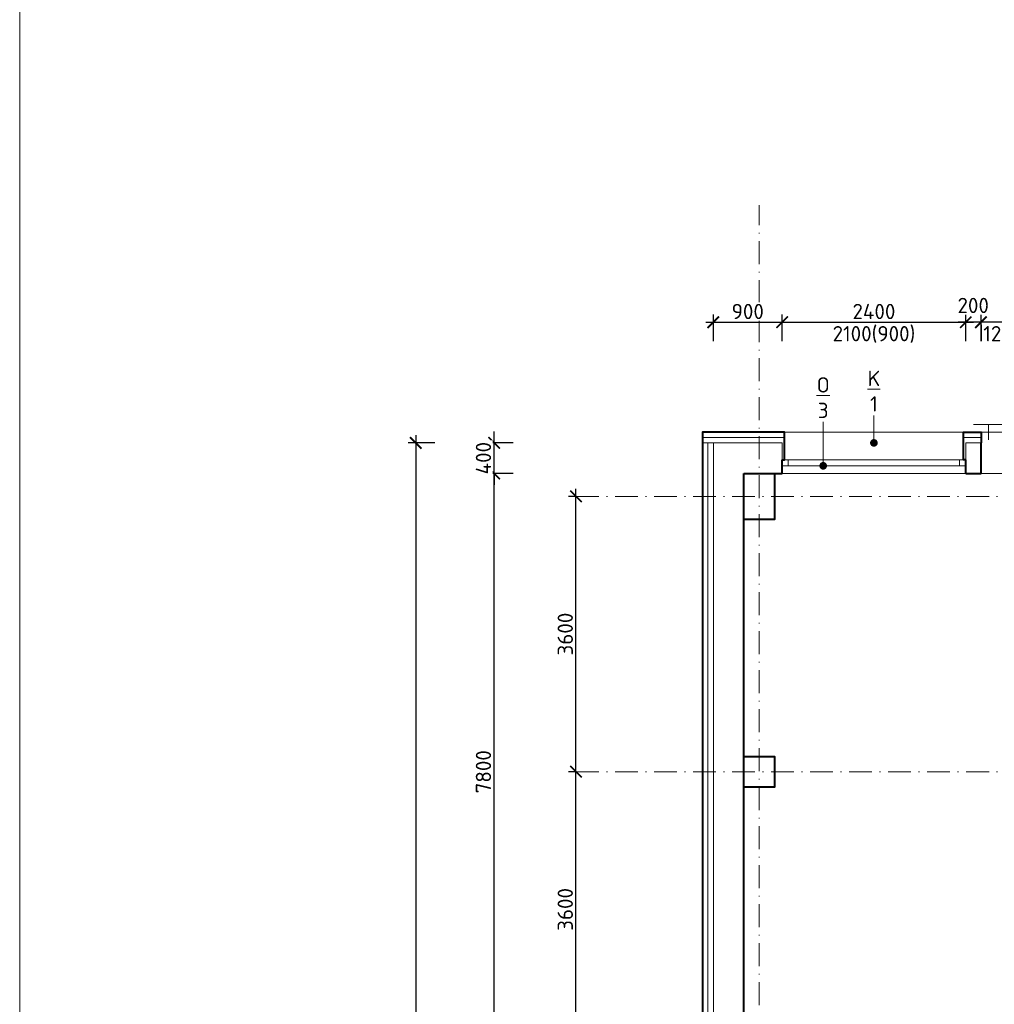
# Model space of a CAD drawing. Header units: metres. Extents: x -115250 to 1551995, y -140807 to 374743.
# Tile 123 of 205: x 32977 to 45721, y 153240 to 166114. Entities that reach past the tile are written whole.
import ezdxf
from ezdxf import colors
from ezdxf.entities.mleader import LeaderData, LeaderLine
from ezdxf.math import Vec2, Vec3

# ---------------------------------------------------------------- set-up
doc = ezdxf.new("R2010")
doc.units = ezdxf.units.M
doc.header["$LTSCALE"] = 100
doc.header["$PDMODE"] = 3
doc.header["$PDSIZE"] = 150
doc.linetypes.add('0102aČERCHOVANÁ', pattern=[5.1, 3, -1, 0.1, -1])
doc.layers.get('Defpoints').update_dxf_attribs({"lineweight": 9})
for name, color, linetype, lineweight in [('010-izolace EPS', 12, '0109IZOLACEEPS', 9), ('010-kota', 3, 'Continuous', 9), ('010-okno', 10, 'Continuous', 15), ('010-okno bublina', 12, 'Continuous', 9), ('010-tenka', 10, 'Continuous', 15), ('010-tlusta', 10, 'Continuous', 40), ('012-klempirske popis', 16, 'Continuous', 9), ('910-osa', 8, '0102aČERCHOVANÁ', 9), ('910-tenka', 4, 'Continuous', 15), ('910-tlusta', 6, 'Continuous', 40)]:
    doc.layers.add(name, color=color, linetype=linetype, lineweight=lineweight)
doc.styles.add('ISOCPEUR', font='isocpeur.ttf')
doc.linetypes.add('0109IZOLACEEPS', pattern='A,1e-05,[2,atsunami.shx,S=0.4871,R=0,X=0,Y=0],-0.9742,[2,atsunami.shx,S=0.4871,R=180,X=0,Y=0],-1e-05', length=0.97422)
doc.dimstyles.new('TSUNAMI_100', dxfattribs={"dimscale": 100, "dimtxt": 2, "dimasz": 1.5, "dimexe": 1, "dimexo": 2, "dimgap": 0.4, "dimtad": 1, "dimdec": 0, "dimrnd": 5, "dimzin": 0, "dimtxsty": 'ISOCPEUR', "dimblk1": 'ARCHTICK', "dimblk2": 'ARCHTICK', "dimsah": 1, "dimcen": 0.09, "dimdle": 1, "dimclrd": 256, "dimclre": 256, "dimclrt": 256, "dimadec": 0, "dimazin": 0, "dimtfac": 1, "dimtdec": 0, "dimtix": 1, "dimtmove": 1, "dimatfit": 3, "dimfxlon": 1, "dimtfill": 1, "dimtolj": 1, "dimtzin": 0, "dimarcsym": 0})

# ---------------------------------------------------------------- blocks, each defined once
blk = doc.blocks.new('_ARCHTICK')
at = {"color": 0, "linetype": 'ByBlock', "const_width": 0.15}
blk.add_lwpolyline([(-0.5, -0.5), (0.5, 0.5)], dxfattribs=at)
blk = doc.blocks.new('*D577')
at = {"layer": '010-kota', "lineweight": -2, "transparency": 16777216}
for p, q in [((40251, 152581), (40251, 156381)), ((40251, 156281), (40151, 156281)), ((40251, 152681), (40151, 152681))]:
    blk.add_line(p, q, dxfattribs=at)
at = {"layer": 'Defpoints', "color": 0, "transparency": 16777216}
for p in [(40251, 156281), (40251, 156281), (40251, 152681)]:
    blk.add_point(p, dxfattribs=at)
at = {"layer": '010-kota', "lineweight": -2, "transparency": 16777216, "xscale": 150, "yscale": 150, "zscale": 150}
for p, rotation in [((40251, 156281), 90), ((40251, 152681), 270)]:
    blk.add_blockref('_ARCHTICK', p, dxfattribs=dict(at, rotation=rotation))
at = {"layer": '010-kota', "transparency": 16777216, "insert": (40111, 154481), "char_height": 200, "attachment_point": 5, "rotation": 90, "style": 'ISOCPEUR', "bg_fill": 3, "box_fill_scale": 1.1, "bg_fill_color": 256, "bg_fill_true_color": 13158600, "bg_fill_transparency": 0}
blk.add_mtext('\\A1;3600', dxfattribs=at)
blk = doc.blocks.new('*D578')
at = {"layer": '010-kota', "lineweight": -2, "transparency": 16777216}
for p, q in [((40251, 156181), (40251, 159981)), ((40251, 159881), (40151, 159881)), ((40251, 156281), (40151, 156281))]:
    blk.add_line(p, q, dxfattribs=at)
at = {"layer": 'Defpoints', "color": 0, "transparency": 16777216}
for p in [(40251, 159881), (40251, 159881), (40251, 156281)]:
    blk.add_point(p, dxfattribs=at)
at = {"layer": '010-kota', "lineweight": -2, "transparency": 16777216, "xscale": 150, "yscale": 150, "zscale": 150}
for p, rotation in [((40251, 159881), 90), ((40251, 156281), 270)]:
    blk.add_blockref('_ARCHTICK', p, dxfattribs=dict(at, rotation=rotation))
at = {"layer": '010-kota', "transparency": 16777216, "insert": (40111, 158081), "char_height": 200, "attachment_point": 5, "rotation": 90, "style": 'ISOCPEUR', "bg_fill": 3, "box_fill_scale": 1.1, "bg_fill_color": 256, "bg_fill_true_color": 13158600, "bg_fill_transparency": 0}
blk.add_mtext('\\A1;3600', dxfattribs=at)
blk = doc.blocks.new('*D582')
at = {"layer": '010-kota', "lineweight": -2, "transparency": 16777216}
for p, q in [((39181, 152281), (39181, 160281)), ((39431, 160181), (39081, 160181)), ((39431, 152381), (39081, 152381))]:
    blk.add_line(p, q, dxfattribs=at)
at = {"layer": 'Defpoints', "color": 0, "transparency": 16777216}
for p in [(39181, 160181), (42947, 160181), (42945, 152381)]:
    blk.add_point(p, dxfattribs=at)
at = {"layer": '010-kota', "lineweight": -2, "transparency": 16777216, "xscale": 150, "yscale": 150, "zscale": 150}
for p, rotation in [((39181, 160181), 90), ((39181, 152381), 270)]:
    blk.add_blockref('_ARCHTICK', p, dxfattribs=dict(at, rotation=rotation))
at = {"layer": '010-kota', "transparency": 16777216, "insert": (39041, 156281), "char_height": 200, "attachment_point": 5, "rotation": 90, "style": 'ISOCPEUR', "bg_fill": 3, "box_fill_scale": 1.1, "bg_fill_color": 256, "bg_fill_true_color": 13158600, "bg_fill_transparency": 0}
blk.add_mtext('\\A1;7800', dxfattribs=at)
blk = doc.blocks.new('*D583')
at = {"layer": '010-kota', "lineweight": -2, "transparency": 16777216}
for p, q in [((39181, 160581), (39181, 160731)), ((39431, 160581), (39081, 160581)), ((39181, 160181), (39181, 160581)), ((39431, 160181), (39081, 160181)), ((39181, 160181), (39181, 160031))]:
    blk.add_line(p, q, dxfattribs=at)
at = {"layer": 'Defpoints', "color": 0, "transparency": 16777216}
for p in [(42447, 160581), (42447, 160181)]:
    blk.add_point(p, dxfattribs=at)
at = {"layer": '010-kota', "lineweight": -2, "transparency": 16777216, "xscale": 150, "yscale": 150, "zscale": 150}
for p, rotation in [((39181, 160581), 270), ((39181, 160181), 90)]:
    blk.add_blockref('_ARCHTICK', p, dxfattribs=dict(at, rotation=rotation))
at = {"layer": '010-kota', "transparency": 16777216, "insert": (39041, 160381), "char_height": 200, "attachment_point": 5, "rotation": 90, "style": 'ISOCPEUR', "bg_fill": 3, "box_fill_scale": 1.1, "bg_fill_color": 256, "bg_fill_true_color": 13158600, "bg_fill_transparency": 0}
blk.add_mtext('\\A1;400', dxfattribs=at)
at = {"layer": 'Defpoints', "color": 0, "transparency": 16777216}
blk.add_point((39181, 160581), dxfattribs=at)
blk = doc.blocks.new('*D584')
at = {"layer": '010-kota', "lineweight": -2, "transparency": 16777216}
for p, q in [((38155, 160681), (38155, 144681)), ((38405, 160581), (38055, 160581)), ((38405, 144781), (38055, 144781))]:
    blk.add_line(p, q, dxfattribs=at)
at = {"layer": 'Defpoints', "color": 0, "transparency": 16777216}
for p in [(42047, 160581), (38155, 144781), (42047, 144781)]:
    blk.add_point(p, dxfattribs=at)
at = {"layer": '010-kota', "lineweight": -2, "transparency": 16777216, "xscale": 150, "yscale": 150, "zscale": 150}
for p, rotation in [((38155, 160581), 90), ((38155, 144781), 270)]:
    blk.add_blockref('_ARCHTICK', p, dxfattribs=dict(at, rotation=rotation))
at = {"layer": '010-kota', "transparency": 16777216, "insert": (38015, 152681), "char_height": 200, "attachment_point": 5, "rotation": 90, "style": 'ISOCPEUR', "bg_fill": 3, "box_fill_scale": 1.1, "bg_fill_color": 256, "bg_fill_true_color": 13158600, "bg_fill_transparency": 0}
blk.add_mtext('\\A1;15800', dxfattribs=at)
blk = doc.blocks.new('*D627')
at = {"layer": '010-kota', "lineweight": -2, "transparency": 16777216}
for p, q in [((42947, 161909), (42947, 162259)), ((45347, 161909), (45347, 162259)), ((42847, 162159), (45447, 162159))]:
    blk.add_line(p, q, dxfattribs=at)
at = {"layer": 'Defpoints', "color": 0, "transparency": 16777216}
for p in [(45347, 162159), (42947, 160581), (45347, 160581)]:
    blk.add_point(p, dxfattribs=at)
at = {"layer": '010-kota', "lineweight": -2, "transparency": 16777216, "xscale": 150, "yscale": 150, "zscale": 150, "rotation": 180}
blk.add_blockref('_ARCHTICK', (42947, 162159), dxfattribs=at)
at = {"layer": '010-kota', "lineweight": -2, "transparency": 16777216, "xscale": 150, "yscale": 150, "zscale": 150}
blk.add_blockref('_ARCHTICK', (45347, 162159), dxfattribs=at)
at = {"layer": '010-kota', "transparency": 16777216, "insert": (44147, 162299), "char_height": 200, "attachment_point": 5, "style": 'ISOCPEUR', "bg_fill": 3, "box_fill_scale": 1.1, "bg_fill_color": 256, "bg_fill_true_color": 13158600, "bg_fill_transparency": 0}
blk.add_mtext('\\A1;2400', dxfattribs=at)
at = {"layer": '010-kota', "transparency": 16777216, "insert": (44147, 161999), "char_height": 200, "attachment_point": 5, "style": 'ISOCPEUR', "bg_fill": 3, "box_fill_scale": 1.1, "bg_fill_color": 256, "bg_fill_true_color": 13158600, "bg_fill_transparency": 0}
blk.add_mtext('\\A1;2100(900)', dxfattribs=at)
blk = doc.blocks.new('*D675')
at = {"layer": '010-kota', "lineweight": -2, "transparency": 16777216}
for p, q in [((45547, 161909), (45547, 162259)), ((46797, 161909), (46797, 162259)), ((46897, 162159), (45447, 162159))]:
    blk.add_line(p, q, dxfattribs=at)
at = {"layer": 'Defpoints', "color": 0, "transparency": 16777216}
for p in [(45547, 160581), (46797, 160581)]:
    blk.add_point(p, dxfattribs=at)
at = {"layer": '010-kota', "lineweight": -2, "transparency": 16777216, "xscale": 150, "yscale": 150, "zscale": 150, "rotation": 180}
blk.add_blockref('_ARCHTICK', (45547, 162159), dxfattribs=at)
at = {"layer": '010-kota', "lineweight": -2, "transparency": 16777216, "xscale": 150, "yscale": 150, "zscale": 150}
blk.add_blockref('_ARCHTICK', (46797, 162159), dxfattribs=at)
at = {"layer": '010-kota', "transparency": 16777216, "insert": (46172, 162299), "char_height": 200, "attachment_point": 5, "style": 'ISOCPEUR', "bg_fill": 3, "box_fill_scale": 1.1, "bg_fill_color": 256, "bg_fill_true_color": 13158600, "bg_fill_transparency": 0}
blk.add_mtext('\\A1;1250', dxfattribs=at)
at = {"layer": '010-kota', "transparency": 16777216, "insert": (46172, 161999), "char_height": 200, "attachment_point": 5, "style": 'ISOCPEUR', "bg_fill": 3, "box_fill_scale": 1.1, "bg_fill_color": 256, "bg_fill_true_color": 13158600, "bg_fill_transparency": 0}
blk.add_mtext('\\A1;1250(1750)', dxfattribs=at)
at = {"layer": 'Defpoints', "color": 0, "transparency": 16777216}
blk.add_point((45547, 162159), dxfattribs=at)
blk = doc.blocks.new('*D676')
at = {"layer": '010-kota', "lineweight": -2, "transparency": 16777216}
for p, q in [((45347, 161909), (45347, 162259)), ((45547, 161909), (45547, 162259)), ((45647, 162159), (45247, 162159))]:
    blk.add_line(p, q, dxfattribs=at)
at = {"layer": 'Defpoints', "color": 0, "transparency": 16777216}
for p in [(45347, 162159), (45347, 160581), (45547, 160581)]:
    blk.add_point(p, dxfattribs=at)
at = {"layer": '010-kota', "transparency": 16777216, "insert": (45445, 162378), "char_height": 200, "attachment_point": 5, "style": 'ISOCPEUR', "bg_fill": 3, "box_fill_scale": 1.1, "bg_fill_color": 256, "bg_fill_true_color": 13158600, "bg_fill_transparency": 0}
blk.add_mtext('\\A1;200', dxfattribs=at)
at = {"layer": '010-kota', "lineweight": -2, "transparency": 16777216, "xscale": 150, "yscale": 150, "zscale": 150, "rotation": 180}
blk.add_blockref('_ARCHTICK', (45347, 162159), dxfattribs=at)
at = {"layer": '010-kota', "lineweight": -2, "transparency": 16777216, "xscale": 150, "yscale": 150, "zscale": 150}
blk.add_blockref('_ARCHTICK', (45547, 162159), dxfattribs=at)
blk = doc.blocks.new('*D677')
at = {"layer": '010-kota', "lineweight": -2, "transparency": 16777216}
for p, q in [((42047, 161909), (42047, 162259)), ((42947, 161909), (42947, 162259)), ((41947, 162159), (43047, 162159))]:
    blk.add_line(p, q, dxfattribs=at)
at = {"layer": 'Defpoints', "color": 0, "transparency": 16777216}
for p in [(42947, 162159), (42047, 160581), (42947, 160581)]:
    blk.add_point(p, dxfattribs=at)
at = {"layer": '010-kota', "lineweight": -2, "transparency": 16777216, "xscale": 150, "yscale": 150, "zscale": 150, "rotation": 180}
blk.add_blockref('_ARCHTICK', (42047, 162159), dxfattribs=at)
at = {"layer": '010-kota', "lineweight": -2, "transparency": 16777216, "xscale": 150, "yscale": 150, "zscale": 150}
blk.add_blockref('_ARCHTICK', (42947, 162159), dxfattribs=at)
at = {"layer": '010-kota', "transparency": 16777216, "insert": (42497, 162299), "char_height": 200, "attachment_point": 5, "style": 'ISOCPEUR', "bg_fill": 3, "box_fill_scale": 1.1, "bg_fill_color": 256, "bg_fill_true_color": 13158600, "bg_fill_transparency": 0}
blk.add_mtext('\\A1;900', dxfattribs=at)
blk = doc.blocks.new('_Dot')
at = {"color": 0, "linetype": 'ByBlock', "lineweight": -2}
blk.add_line((-0.5, 0), (-1, 0), dxfattribs=at)
at = {"color": 0, "linetype": 'ByBlock', "const_width": 0.5}
blk.add_lwpolyline([(-0.25, 0, 1), (0.25, 0, 1)], format="xyb", close=True, dxfattribs=at)

msp = doc.modelspace()

# ---------------------------------------------------------------- linework, layer by layer
at = {"layer": '010-okno'}
for p, q in [((42946.7, 160361.2), (45346.7, 160361.2)), ((43026.7, 160361.2), (43026.7, 160281.2)), ((45266.7, 160361.2), (45266.7, 160281.2))]:
    msp.add_line(p, q, dxfattribs=at)
at = {"layer": '910-osa'}
for p, q in [((42647, 142009.5), (42647, 163690.5)), ((42647, 142009.5), (42647, 163690.5)), ((40251.5, 159881.2), (114312.1, 159881.2)), ((40251.5, 156281.2), (114312.1, 156281.2))]:
    msp.add_line(p, q, dxfattribs=at)
at = {"layer": '910-tenka'}
for p, q in [((32977, 144781.2), (32977, 166641.2)), ((42047, 144781.2), (42047, 160581.2)), ((42047, 160581.2), (42947, 160581.2)), ((45347, 160581.2), (45547, 160581.2)), ((42947, 160181.2), (45347, 160181.2)), ((45547, 160181.2), (46797, 160181.2))]:
    msp.add_line(p, q, dxfattribs=at)
at = {"layer": '910-tlusta'}
for p, q in [((45547, 160181.2), (45547, 160581.2)), ((42947, 160181.2), (42947, 160361.2)), ((45347, 160181.2), (45347, 160361.2)), ((42447, 145181.2), (42447, 160181.2)), ((42447, 160181.2), (42947, 160181.2)), ((45347, 160181.2), (45547, 160181.2))]:
    msp.add_line(p, q, dxfattribs=at)
for points in [[(42847, 160181.2), (42847, 159581.2), (42447, 159581.2)], [(42447, 156481.2), (42847, 156481.2), (42847, 156081.2), (42447, 156081.2)]]:
    msp.add_lwpolyline(points, dxfattribs=at)

# ---------------------------------------------------------------- next in the draw order: dimensions: what is measured, and where the dimension line sits
at = {"layer": '010-kota'}
dim = msp.add_linear_dim(base=(45347, 162159.3), p1=(42947, 160581.2), p2=(45347, 160581.2), text='<>\\X2100(900)', dimstyle='TSUNAMI_100', dxfattribs=at)
dim.commit()
dim.dimension.update_dxf_attribs({"geometry": '*D627', "text_midpoint": (44147, 162159.3)})
dim = msp.add_linear_dim(base=(40251.5, 156281.2), p1=(40251.5, 152681.2), p2=(40251.5, 156281.2), angle=90, dimstyle='TSUNAMI_100', dxfattribs=at)
dim.commit()
dim.dimension.update_dxf_attribs({"geometry": '*D577', "text_midpoint": (40111.5, 154481.2)})

# ---------------------------------------------------------------- next in the draw order: dimensions: what is measured, and where the dimension line sits
dim = msp.add_linear_dim(base=(45547, 162159.3), p1=(46797, 160581.2), p2=(45547, 160581.2), text='<>\\X1250(1750)', dimstyle='TSUNAMI_100', dxfattribs=at)
dim.commit()
dim.dimension.update_dxf_attribs({"geometry": '*D675', "text_midpoint": (46172, 162159.3)})
dim = msp.add_linear_dim(base=(40251.5, 159881.2), p1=(40251.5, 156281.2), p2=(40251.5, 159881.2), angle=90, dimstyle='TSUNAMI_100', dxfattribs=at)
dim.commit()
dim.dimension.update_dxf_attribs({"geometry": '*D578', "text_midpoint": (40111.5, 158081.2)})

# ---------------------------------------------------------------- next in the draw order: leaders
at = {"layer": '010-okno bublina'}
ml = msp.add_multileader_mtext('Standard', dxfattribs=at)
ml.set_content('{\\LO\\P}3', color=256, style='ISOCPEUR')
ml.set_leader_properties(color=256, linetype='ByLayer', lineweight=-1)
ml.set_arrow_properties(name='DOT')
ml.build(insert=Vec2(0, 0))
ml.multileader.update_dxf_attribs({"has_text_frame": 1, "text_attachment_direction": 1, "text_left_attachment_type": 2, "text_right_attachment_type": 2, "dogleg_length": 0.0018, "arrow_head_size": 100, "scale": 200})
ctx = ml.context
ctx.base_point, ctx.scale, ctx.char_height, ctx.arrow_head_size, ctx.landing_gap_size, ctx.plane_origin = Vec3(43483.4, 160856.1), 200, 200, 100, 50, Vec3(45916.8, 159881.4)
ctx.left_attachment, ctx.right_attachment, ctx.text_align_type = 2, 2, 1
notes = []
notes.append((ctx, [(0, (1, 1, 0), (43483.4, 160856.1), (1, 0), 0, [(0, [(43483.4, 160281.2)], 0, [])])]))
ctx.mtext.insert, ctx.mtext.alignment, ctx.mtext.flow_direction = Vec3(43483.4, 161439.4), 2, 5
at = {"layer": '012-klempirske popis'}
ml = msp.add_multileader_mtext('Standard', dxfattribs=at)
ml.set_content('{\\LK\\P}1', color=256, style='ISOCPEUR')
ml.set_leader_properties(color=256, linetype='ByLayer', lineweight=-1)
ml.set_arrow_properties(name='DOT')
ml.build(insert=Vec2(0, 0))
ml.multileader.update_dxf_attribs({"has_text_frame": 1, "text_attachment_direction": 1, "text_left_attachment_type": 2, "text_right_attachment_type": 2, "dogleg_length": 0.0018, "arrow_head_size": 100, "scale": 200})
ctx = ml.context
ctx.base_point, ctx.scale, ctx.char_height, ctx.arrow_head_size, ctx.landing_gap_size, ctx.plane_origin = Vec3(44146.7, 160940.5), 200, 200, 100, 50, Vec3(46580.2, 159781.4)
ctx.left_attachment, ctx.right_attachment, ctx.text_align_type = 2, 2, 1
notes.append((ctx, [(0, (1, 1, 0), (44146.7, 160940.5), (1, 0), 0, [(0, [(44146.7, 160581.2)], 0, [])])]))
ctx.mtext.insert, ctx.mtext.alignment, ctx.mtext.flow_direction = Vec3(44146.7, 161523.9), 2, 5
for ctx, leaders in notes:
    for number, flags, end, landing, length, lines in leaders:
        leader = LeaderData()
        leader.index, (leader.has_last_leader_line, leader.has_dogleg_vector, leader.attachment_direction) = number, flags
        leader.last_leader_point, leader.dogleg_vector, leader.dogleg_length = Vec3(end), Vec3(landing), length
        for number, points, colour, breaks in lines:
            line = LeaderLine()
            line.index, line.vertices, line.color, line.breaks = number, Vec3.list(points), colors.encode_raw_color(colour), breaks
            leader.lines.append(line)
        ctx.leaders.append(leader)

# ---------------------------------------------------------------- next in the draw order: dimensions: what is measured, and where the dimension line sits
at = {"layer": '010-kota'}
dim = msp.add_linear_dim(base=(45347, 162159.3), p1=(45547, 160581.2), p2=(45347, 160581.2), dimstyle='TSUNAMI_100', override={"dimtmove": 2}, dxfattribs=at)
dim.commit()
dim.dimension.update_dxf_attribs({"geometry": '*D676', "text_midpoint": (45445.4, 162377.7), "dimtype": 160})
dim = msp.add_linear_dim(base=(39180.6, 160181.2), p1=(42945.1, 152381.2), p2=(42947, 160181.2), angle=90, dimstyle='TSUNAMI_100', dxfattribs=at)
dim.commit()
dim.dimension.update_dxf_attribs({"geometry": '*D582', "text_midpoint": (39040.6, 156281.2)})

# ---------------------------------------------------------------- next in the draw order: linework, layer by layer
at = {"layer": '010-izolace EPS', "ltscale": 1.4}
msp.add_line((45316.7, 160651.2), (45547, 160651.2), dxfattribs=at)
at = {"layer": '010-okno'}
msp.add_line((42946.7, 160281.2), (45346.7, 160281.2), dxfattribs=at)
at = {"layer": '010-tenka'}
for p, q in [((45447, 160821.2), (46897, 160821.2)), ((45647, 160821.2), (45647, 160621.2)), ((45547, 160721.2), (46797, 160721.2))]:
    msp.add_line(p, q, dxfattribs=at)
at = {"layer": '010-tlusta'}
msp.add_lwpolyline([(45347, 160361.2), (45316.7, 160361.2), (45316.7, 160581.2), (45316.7, 160721.2), (45547, 160721.2), (45547, 160581.2)], dxfattribs=at)
at = {"layer": '910-tenka'}
msp.add_line((45347, 160581.2), (45347, 160361.2), dxfattribs=at)

# ---------------------------------------------------------------- next in the draw order: dimensions: what is measured, and where the dimension line sits
at = {"layer": '010-kota'}
dim = msp.add_linear_dim(base=(39180.6, 160581.2), p1=(42447, 160181.2), p2=(42447, 160581.2), angle=90, dimstyle='TSUNAMI_100', dxfattribs=at)
dim.commit()
dim.dimension.update_dxf_attribs({"geometry": '*D583', "text_midpoint": (39040.6, 160381.2)})

# ---------------------------------------------------------------- next in the draw order: dimensions: what is measured, and where the dimension line sits
dim = msp.add_linear_dim(base=(38155.3, 144781.2), p1=(42047, 160581.2), p2=(42047, 144781.2), angle=90, dimstyle='TSUNAMI_100', dxfattribs=at)
dim.commit()
dim.dimension.update_dxf_attribs({"geometry": '*D584', "text_midpoint": (38015.3, 152681.2)})

# ---------------------------------------------------------------- next in the draw order: dimensions: what is measured, and where the dimension line sits
dim = msp.add_linear_dim(base=(42947, 162159.3), p1=(42047, 160581.2), p2=(42947, 160581.2), dimstyle='TSUNAMI_100', dxfattribs=at)
dim.commit()
dim.dimension.update_dxf_attribs({"geometry": '*D677', "text_midpoint": (42497, 162299.3)})

# ---------------------------------------------------------------- next in the draw order: linework, layer by layer
at = {"layer": '010-izolace EPS', "ltscale": 1.4}
for p, q in [((41907, 160651.2), (42977, 160651.2)), ((41977, 144781.2), (41977, 160581.2))]:
    msp.add_line(p, q, dxfattribs=at)
at = {"layer": '010-tenka'}
for p, q in [((42977, 160721.2), (45316.7, 160721.2)), ((42047, 160581.2), (41907, 160581.2))]:
    msp.add_line(p, q, dxfattribs=at)
at = {"layer": '010-tlusta'}
msp.add_lwpolyline([(42947, 160361.2), (42977, 160361.2), (42977, 160581.2), (42977, 160721.2), (42047, 160721.2), (41907, 160721.2), (41907, 144781.2), (41907, 144641.2), (42947, 144641.2), (42977, 144641.2), (42977, 145001.2), (42946.7, 145001.2)], dxfattribs=at)
at = {"layer": '910-tenka'}
msp.add_line((42947, 160581.2), (42947, 160361.2), dxfattribs=at)

doc.saveas('drawing.dxf')
